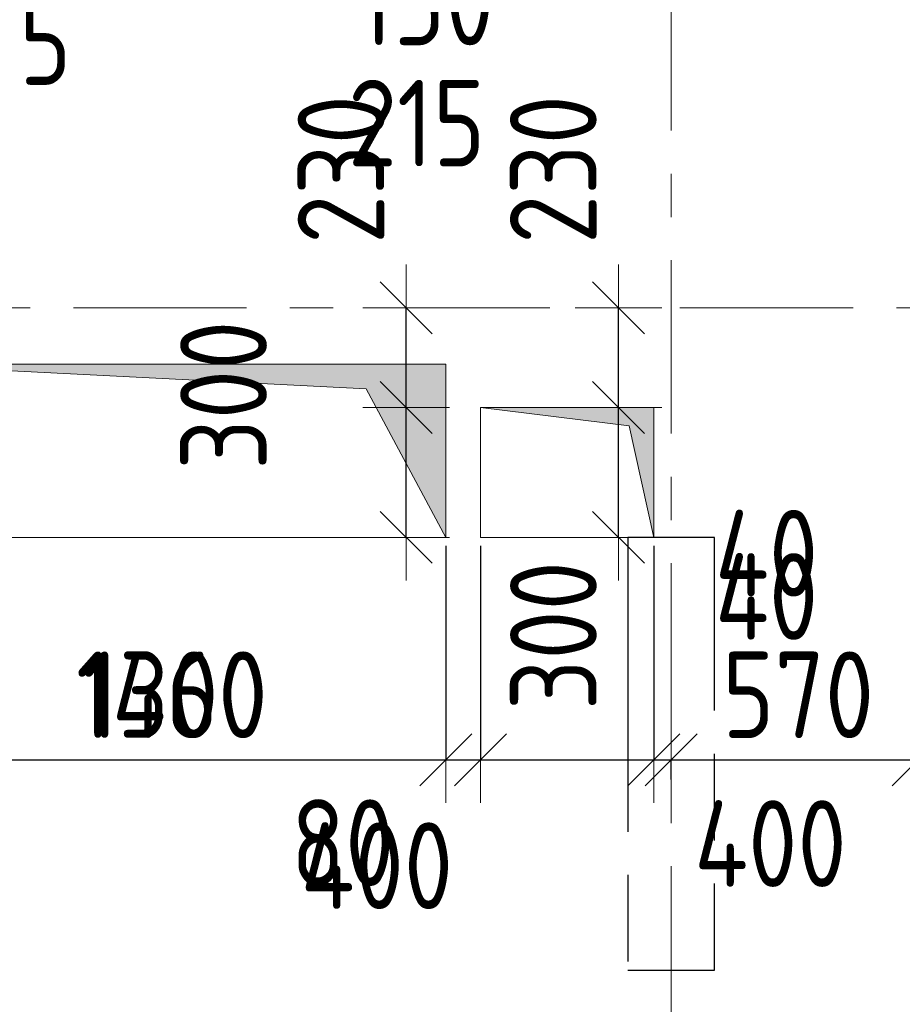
# Model space of a CAD drawing. Header units: metres. Extents: x -38 to 89, y -15 to 21.
# Tile 24 of 129: x 22.45 to 24.48, y 5.79 to 8.07. Entities that reach past the tile are written whole.
import ezdxf

# ---------------------------------------------------------------- set-up
doc = ezdxf.new("R2010")
doc.units = ezdxf.units.M
doc.header["$PDMODE"] = 65
for name, pattern in [('______11', [0.5, 0.4, -0.05, 0, -0.05]), ('______2', [0.27, 0.2, -0.07]), ('______5', [1.1, 0.8, -0.1, 0.1, -0.1])]:
    doc.linetypes.add(name, pattern=pattern)
for name, color, linetype, lineweight in [('XR$2$Осевая линия (1)', 7, '______5', 13), ('XR$3$Перекрытие (1)', 7, 'Continuous', 35), ('XR$4$Размерная линия (1)', 7, 'Continuous', 13), ('XR$5$Размерная линия (1)', 7, 'Continuous', 13)]:
    doc.layers.add(name, color=color, linetype=linetype, lineweight=lineweight)
doc.layers.add('XR$3$Макрос проема_ отверстия', color=7, linetype='Continuous', lineweight=13, true_color=0x2d2d2d)
doc.layers.add('XR$7$Стена_ бетон несущ.', color=7, linetype='Continuous', lineweight=70, true_color=0xb4b496)
doc.styles.add('ISOCPEUR', font='txt')
doc.dimstyles.new('DIMSTYLE_3', dxfattribs={"dimtxt": 0.2, "dimasz": 0.2, "dimexe": 0, "dimexo": 0, "dimgap": 0.1, "dimtad": 2, "dimdec": 0, "dimlfac": 1000, "dimrnd": 5, "dimzin": 12, "dimdsep": 46, "dimtxsty": 'ISOCPEUR', "dimblk1": 'ALL_ML_STRICH', "dimblk2": 'ALL_ML_STRICH', "dimsah": 1, "dimcen": 0, "dimclrd": 7, "dimclre": 256, "dimclrt": 7, "dimadec": 0, "dimazin": 0, "dimtfac": 1, "dimtdec": 0, "dimtix": 1, "dimtmove": 2, "dimatfit": 3, "dimfxl": 0, "dimtzin": 0, "dimlwd": 0, "dimlwe": -3, "dimarcsym": 0})
doc.dimstyles.new('DIMSTYLE_6', dxfattribs={"dimtxt": 0.2, "dimasz": 0.2, "dimexe": 0, "dimexo": 0, "dimgap": 0.1, "dimtad": 2, "dimdec": 0, "dimlfac": 1000, "dimrnd": 5, "dimzin": 12, "dimdsep": 46, "dimtxsty": 'ISOCPEUR', "dimblk1": 'ALL_ML_STRICH', "dimblk2": 'ALL_ML_STRICH', "dimsah": 1, "dimcen": 0, "dimclrd": 7, "dimclre": 256, "dimclrt": 7, "dimadec": 0, "dimazin": 0, "dimtfac": 1, "dimtdec": 0, "dimtix": 1, "dimtmove": 2, "dimatfit": 3, "dimfxl": 0, "dimtvp": 1.2, "dimtzin": 0, "dimlwd": 0, "dimlwe": -3, "dimarcsym": 0})
doc.dimstyles.new('DIMSTYLE_7', dxfattribs={"dimtxt": 0.2, "dimasz": 0.2, "dimexe": 0, "dimexo": 0, "dimgap": 0.1, "dimtad": 0, "dimdec": 0, "dimlfac": 1000, "dimrnd": 5, "dimzin": 12, "dimdsep": 46, "dimtxsty": 'ISOCPEUR', "dimblk1": 'ALL_ML_STRICH', "dimblk2": 'ALL_ML_STRICH', "dimsah": 1, "dimcen": 0, "dimclrd": 7, "dimclre": 256, "dimclrt": 7, "dimadec": 0, "dimazin": 0, "dimtfac": 1, "dimtdec": 0, "dimtix": 1, "dimtmove": 2, "dimatfit": 3, "dimfxl": 0, "dimtvp": 1.2, "dimtzin": 0, "dimlwd": 0, "dimlwe": -3, "dimarcsym": 0})

# ---------------------------------------------------------------- blocks, each defined once
blk = doc.blocks.new('Отображение проема', base_point=(-1.1579, -49.3094))
at = {"layer": 'XR$3$Макрос проема_ отверстия', "true_color": 0x000000, "transparency": 33554687}
blk.add_hatch(color=18, dxfattribs=at).paths.add_polyline_path([(-1.1579, -50.1094), (-1.0448, -49.4225), (-0.3579, -49.3094), (-1.1579, -49.3094)])
at = {"layer": 'XR$3$Макрос проема_ отверстия', "transparency": 33554687}
for p, q in [((-1.1579, -50.1094), (-1.1579, -49.3094)), ((-1.1579, -49.3094), (-0.3579, -49.3094)), ((-1.0448, -49.4225), (-0.3579, -49.3094)), ((-1.1579, -50.1094), (-1.0448, -49.4225))]:
    blk.add_line(p, q, dxfattribs=at)
blk = doc.blocks.new('ALL_ML_STRICH')
at = {"color": 0, "linetype": 'ByBlock', "lineweight": -2}
for p, q in [((0, -0.5), (0, 0.5)), ((-0.3, -0.3), (0.3, 0.3)), ((-1, 0), (0.5, 0))]:
    blk.add_line(p, q, dxfattribs=at)
blk = doc.blocks.new('*D196')
at = {"layer": 'DEFPOINTS', "color": 7, "linetype": 'Continuous', "lineweight": 13, "transparency": 33554687}
for p in [(22.7944, 9.3592), (22.5794, 9.1242), (22.7944, 8.2139)]:
    blk.add_point(p, dxfattribs=at)
at = {"layer": 'XR$4$Размерная линия (1)', "color": 9, "linetype": 'Continuous', "lineweight": -2, "true_color": 0xc7c7c7, "transparency": 33554687}
for p, q in [((22.7944, 9.3392), (22.7944, 8.2139)), ((22.5794, 9.1042), (22.5794, 8.2139))]:
    blk.add_line(p, q, dxfattribs=at)
at = {"layer": 'XR$4$Размерная линия (1)', "color": 7, "linetype": 'Continuous', "lineweight": -2, "transparency": 33554687}
blk.add_line((22.7944, 8.2139), (22.5794, 8.2139), dxfattribs=at)
at = {"layer": 'XR$4$Размерная линия (1)', "color": 7, "linetype": 'Continuous', "lineweight": 13, "transparency": 33554687, "xscale": 0.2, "yscale": 0.2, "zscale": 0.2}
for p, rotation in [((22.5794, 8.2139), 180), ((22.7944, 8.2139), 360)]:
    blk.add_blockref('ALL_ML_STRICH', p, dxfattribs=dict(at, rotation=rotation))
at = {"layer": 'XR$4$Размерная линия (1)', "color": 7, "linetype": 'Continuous', "lineweight": 13, "transparency": 33554687, "insert": (22.4069, 8.0153), "char_height": 0.2, "width": 0.5, "attachment_point": 5, "style": 'ISOCPEUR'}
blk.add_mtext('\\W0.83;\\A1;{215}', dxfattribs=at)
blk = doc.blocks.new('*D267')
at = {"layer": 'DEFPOINTS', "color": 7, "linetype": 'Continuous', "lineweight": 13, "transparency": 33554687}
for p in [(23.825, 7.17), (23.3384, 6.87), (23.8017, 6.87)]:
    blk.add_point(p, dxfattribs=at)
at = {"layer": 'XR$4$Размерная линия (1)', "color": 9, "linetype": 'Continuous', "lineweight": -2, "true_color": 0xc7c7c7, "transparency": 33554687}
for p, q in [((23.3384, 7.17), (23.3384, 7.17)), ((23.3384, 6.87), (23.3384, 6.87))]:
    blk.add_line(p, q, dxfattribs=at)
at = {"layer": 'XR$4$Размерная линия (1)', "color": 7, "linetype": 'Continuous', "lineweight": -2, "transparency": 33554687}
blk.add_line((23.3384, 6.87), (23.3384, 7.17), dxfattribs=at)
at = {"layer": 'XR$4$Размерная линия (1)', "color": 7, "linetype": 'Continuous', "lineweight": 13, "transparency": 33554687, "xscale": 0.2, "yscale": 0.2, "zscale": 0.2}
for p, rotation in [((23.3384, 7.17), 90), ((23.3384, 6.87), 270)]:
    blk.add_blockref('ALL_ML_STRICH', p, dxfattribs=dict(at, rotation=rotation))
at = {"layer": 'XR$4$Размерная линия (1)', "color": 7, "linetype": 'Continuous', "lineweight": 13, "transparency": 33554687, "insert": (22.9166, 7.1984), "char_height": 0.2, "width": 0.5, "attachment_point": 5, "rotation": 90, "style": 'ISOCPEUR'}
blk.add_mtext('\\W0.83;\\A1;{300}', dxfattribs=at)
blk = doc.blocks.new('*D268')
at = {"layer": 'DEFPOINTS', "color": 7, "linetype": 'Continuous', "lineweight": 13, "transparency": 33554687}
for p in [(23.8383, 7.4), (23.3384, 7.17), (23.825, 7.17)]:
    blk.add_point(p, dxfattribs=at)
at = {"layer": 'XR$4$Размерная линия (1)', "color": 9, "linetype": 'Continuous', "lineweight": -2, "true_color": 0xc7c7c7, "transparency": 33554687}
for p, q in [((23.3384, 7.4), (23.3384, 7.4)), ((23.3384, 7.17), (23.3384, 7.17))]:
    blk.add_line(p, q, dxfattribs=at)
at = {"layer": 'XR$4$Размерная линия (1)', "color": 7, "linetype": 'Continuous', "lineweight": -2, "transparency": 33554687}
blk.add_line((23.3384, 7.17), (23.3384, 7.4), dxfattribs=at)
at = {"layer": 'XR$4$Размерная линия (1)', "color": 7, "linetype": 'Continuous', "lineweight": 13, "transparency": 33554687, "xscale": 0.2, "yscale": 0.2, "zscale": 0.2}
for p, rotation in [((23.3384, 7.4), 90), ((23.3384, 7.17), 270)]:
    blk.add_blockref('ALL_ML_STRICH', p, dxfattribs=dict(at, rotation=rotation))
at = {"layer": 'XR$4$Размерная линия (1)', "color": 7, "linetype": 'Continuous', "lineweight": 13, "transparency": 33554687, "insert": (23.1879, 7.7197), "char_height": 0.2, "width": 0.5, "attachment_point": 5, "rotation": 90, "style": 'ISOCPEUR'}
blk.add_mtext('\\W0.83;\\A1;{230}', dxfattribs=at)
blk = doc.blocks.new('*D270')
at = {"layer": 'DEFPOINTS', "color": 7, "linetype": 'Continuous', "lineweight": 13, "transparency": 33554687}
for p in [(22.05, 6.87), (23.51, 6.87), (22.05, 6.3563)]:
    blk.add_point(p, dxfattribs=at)
at = {"layer": 'XR$4$Размерная линия (1)', "color": 9, "linetype": 'Continuous', "lineweight": -2, "true_color": 0xc7c7c7, "transparency": 33554687}
for p, q in [((22.05, 6.85), (22.05, 6.3563)), ((23.51, 6.85), (23.51, 6.3563))]:
    blk.add_line(p, q, dxfattribs=at)
at = {"layer": 'XR$4$Размерная линия (1)', "color": 7, "linetype": 'Continuous', "lineweight": -2, "transparency": 33554687}
blk.add_line((22.05, 6.3563), (23.51, 6.3563), dxfattribs=at)
at = {"layer": 'XR$4$Размерная линия (1)', "color": 7, "linetype": 'Continuous', "lineweight": 13, "transparency": 33554687, "xscale": 0.2, "yscale": 0.2, "zscale": 0.2, "rotation": 180}
blk.add_blockref('ALL_ML_STRICH', (22.05, 6.3563), dxfattribs=at)
at = {"layer": 'XR$4$Размерная линия (1)', "color": 7, "linetype": 'Continuous', "lineweight": 13, "transparency": 33554687, "xscale": 0.2, "yscale": 0.2, "zscale": 0.2}
blk.add_blockref('ALL_ML_STRICH', (23.51, 6.3563), dxfattribs=at)
at = {"layer": 'XR$4$Размерная линия (1)', "color": 7, "linetype": 'Continuous', "lineweight": 13, "transparency": 33554687, "insert": (22.7967, 6.5063), "char_height": 0.2, "width": 0.666667, "attachment_point": 5, "style": 'ISOCPEUR'}
blk.add_mtext('\\W0.83;\\A1;{1460}', dxfattribs=at)
blk = doc.blocks.new('*D271')
at = {"layer": 'DEFPOINTS', "color": 7, "linetype": 'Continuous', "lineweight": 13, "transparency": 33554687}
for p in [(23.51, 6.87), (23.91, 6.87), (23.51, 6.3563)]:
    blk.add_point(p, dxfattribs=at)
at = {"layer": 'XR$4$Размерная линия (1)', "color": 9, "linetype": 'Continuous', "lineweight": -2, "true_color": 0xc7c7c7, "transparency": 33554687}
for p, q in [((23.51, 6.85), (23.51, 6.3563)), ((23.91, 6.85), (23.91, 6.3563))]:
    blk.add_line(p, q, dxfattribs=at)
at = {"layer": 'XR$4$Размерная линия (1)', "color": 7, "linetype": 'Continuous', "lineweight": -2, "transparency": 33554687}
blk.add_line((23.51, 6.3563), (23.91, 6.3563), dxfattribs=at)
at = {"layer": 'XR$4$Размерная линия (1)', "color": 7, "linetype": 'Continuous', "lineweight": 13, "transparency": 33554687, "xscale": 0.2, "yscale": 0.2, "zscale": 0.2, "rotation": 180}
blk.add_blockref('ALL_ML_STRICH', (23.51, 6.3563), dxfattribs=at)
at = {"layer": 'XR$4$Размерная линия (1)', "color": 7, "linetype": 'Continuous', "lineweight": 13, "transparency": 33554687, "xscale": 0.2, "yscale": 0.2, "zscale": 0.2}
blk.add_blockref('ALL_ML_STRICH', (23.91, 6.3563), dxfattribs=at)
at = {"layer": 'XR$4$Размерная линия (1)', "color": 7, "linetype": 'Continuous', "lineweight": 13, "transparency": 33554687, "insert": (23.2706, 6.1114), "char_height": 0.2, "width": 0.5, "attachment_point": 5, "style": 'ISOCPEUR'}
blk.add_mtext('\\W0.83;\\A1;{400}', dxfattribs=at)
blk = doc.blocks.new('*D272')
at = {"layer": 'DEFPOINTS', "color": 7, "linetype": 'Continuous', "lineweight": 13, "transparency": 33554687}
for p in [(23.91, 6.87), (23.91, 6.3563), (23.95, 6.3302)]:
    blk.add_point(p, dxfattribs=at)
at = {"layer": 'XR$4$Размерная линия (1)', "color": 9, "linetype": 'Continuous', "lineweight": -2, "true_color": 0xc7c7c7, "transparency": 33554687}
for p, q in [((23.91, 6.85), (23.91, 6.3563)), ((23.95, 6.3102), (23.95, 6.3563))]:
    blk.add_line(p, q, dxfattribs=at)
at = {"layer": 'XR$4$Размерная линия (1)', "color": 7, "linetype": 'Continuous', "lineweight": -2, "transparency": 33554687}
blk.add_line((23.91, 6.3563), (23.95, 6.3563), dxfattribs=at)
at = {"layer": 'XR$4$Размерная линия (1)', "color": 7, "linetype": 'Continuous', "lineweight": 13, "transparency": 33554687, "xscale": 0.2, "yscale": 0.2, "zscale": 0.2}
blk.add_blockref('ALL_ML_STRICH', (23.95, 6.3563), dxfattribs=at)
at = {"layer": 'XR$4$Размерная линия (1)', "color": 7, "linetype": 'Continuous', "lineweight": 13, "transparency": 33554687, "xscale": 0.2, "yscale": 0.2, "zscale": 0.2, "rotation": 180}
blk.add_blockref('ALL_ML_STRICH', (23.91, 6.3563), dxfattribs=at)
at = {"layer": 'XR$4$Размерная линия (1)', "color": 7, "linetype": 'Continuous', "lineweight": 13, "transparency": 33554687, "insert": (24.1704, 6.7334), "char_height": 0.2, "width": 0.333333, "attachment_point": 5, "style": 'ISOCPEUR'}
blk.add_mtext('\\W0.83;\\A1;{40}', dxfattribs=at)
blk = doc.blocks.new('*D273')
at = {"layer": 'DEFPOINTS', "color": 7, "linetype": 'Continuous', "lineweight": 13, "transparency": 33554687}
for p in [(25.8501, 6.8699), (23.95, 6.3563), (23.95, 6.3302)]:
    blk.add_point(p, dxfattribs=at)
at = {"layer": 'XR$4$Размерная линия (1)', "color": 9, "linetype": 'Continuous', "lineweight": -2, "true_color": 0xc7c7c7, "transparency": 33554687}
for p, q in [((25.8501, 6.8499), (25.8501, 6.3563)), ((23.95, 6.3102), (23.95, 6.3563))]:
    blk.add_line(p, q, dxfattribs=at)
at = {"layer": 'XR$4$Размерная линия (1)', "color": 7, "linetype": 'Continuous', "lineweight": -2, "transparency": 33554687}
blk.add_line((23.95, 6.3563), (25.8501, 6.3563), dxfattribs=at)
at = {"layer": 'XR$4$Размерная линия (1)', "color": 7, "linetype": 'Continuous', "lineweight": 13, "transparency": 33554687, "xscale": 0.2, "yscale": 0.2, "zscale": 0.2, "rotation": 180}
blk.add_blockref('ALL_ML_STRICH', (23.95, 6.3563), dxfattribs=at)
at = {"layer": 'XR$4$Размерная линия (1)', "color": 7, "linetype": 'Continuous', "lineweight": 13, "transparency": 33554687, "xscale": 0.2, "yscale": 0.2, "zscale": 0.2}
blk.add_blockref('ALL_ML_STRICH', (25.8501, 6.3563), dxfattribs=at)
at = {"layer": 'XR$4$Размерная линия (1)', "color": 7, "linetype": 'Continuous', "lineweight": 13, "transparency": 33554687, "insert": (24.925, 6.5063), "char_height": 0.2, "width": 0.666667, "attachment_point": 5, "style": 'ISOCPEUR'}
blk.add_mtext('\\W0.83;\\A1;{1900}', dxfattribs=at)
blk = doc.blocks.new('*D427')
at = {"layer": 'DEFPOINTS', "color": 7, "linetype": 'Continuous', "lineweight": 13, "transparency": 33554687}
for p in [(22.13, 6.87), (23.43, 6.87), (22.13, 6.3563)]:
    blk.add_point(p, dxfattribs=at)
at = {"layer": 'XR$5$Размерная линия (1)', "color": 9, "linetype": 'Continuous', "lineweight": -2, "true_color": 0xc7c7c7, "transparency": 33554687}
for p, q in [((22.13, 6.85), (22.13, 6.3563)), ((23.43, 6.85), (23.43, 6.3563))]:
    blk.add_line(p, q, dxfattribs=at)
at = {"layer": 'XR$5$Размерная линия (1)', "color": 7, "linetype": 'Continuous', "lineweight": -2, "transparency": 33554687}
blk.add_line((22.13, 6.3563), (23.43, 6.3563), dxfattribs=at)
at = {"layer": 'XR$5$Размерная линия (1)', "color": 7, "linetype": 'Continuous', "lineweight": 13, "transparency": 33554687, "xscale": 0.2, "yscale": 0.2, "zscale": 0.2, "rotation": 180}
blk.add_blockref('ALL_ML_STRICH', (22.13, 6.3563), dxfattribs=at)
at = {"layer": 'XR$5$Размерная линия (1)', "color": 7, "linetype": 'Continuous', "lineweight": 13, "transparency": 33554687, "xscale": 0.2, "yscale": 0.2, "zscale": 0.2}
blk.add_blockref('ALL_ML_STRICH', (23.43, 6.3563), dxfattribs=at)
at = {"layer": 'XR$5$Размерная линия (1)', "color": 7, "linetype": 'Continuous', "lineweight": 13, "transparency": 33554687, "insert": (22.805, 6.5063), "char_height": 0.2, "width": 0.666667, "attachment_point": 5, "style": 'ISOCPEUR'}
blk.add_mtext('\\W0.83;\\A1;{1300}', dxfattribs=at)
blk = doc.blocks.new('*D428')
at = {"layer": 'DEFPOINTS', "color": 7, "linetype": 'Continuous', "lineweight": 13, "transparency": 33554687}
for p in [(23.43, 6.87), (23.51, 6.87), (23.43, 6.3563)]:
    blk.add_point(p, dxfattribs=at)
at = {"layer": 'XR$5$Размерная линия (1)', "color": 9, "linetype": 'Continuous', "lineweight": -2, "true_color": 0xc7c7c7, "transparency": 33554687}
for p, q in [((23.43, 6.85), (23.43, 6.3563)), ((23.51, 6.85), (23.51, 6.3563))]:
    blk.add_line(p, q, dxfattribs=at)
at = {"layer": 'XR$5$Размерная линия (1)', "color": 7, "linetype": 'Continuous', "lineweight": -2, "transparency": 33554687}
blk.add_line((23.43, 6.3563), (23.51, 6.3563), dxfattribs=at)
at = {"layer": 'XR$5$Размерная линия (1)', "color": 7, "linetype": 'Continuous', "lineweight": 13, "transparency": 33554687, "xscale": 0.2, "yscale": 0.2, "zscale": 0.2}
blk.add_blockref('ALL_ML_STRICH', (23.51, 6.3563), dxfattribs=at)
at = {"layer": 'XR$5$Размерная линия (1)', "color": 7, "linetype": 'Continuous', "lineweight": 13, "transparency": 33554687, "xscale": 0.2, "yscale": 0.2, "zscale": 0.2, "rotation": 180}
blk.add_blockref('ALL_ML_STRICH', (23.43, 6.3563), dxfattribs=at)
at = {"layer": 'XR$5$Размерная линия (1)', "color": 7, "linetype": 'Continuous', "lineweight": 13, "transparency": 33554687, "insert": (23.1917, 6.1645), "char_height": 0.2, "width": 0.333333, "attachment_point": 5, "style": 'ISOCPEUR'}
blk.add_mtext('\\W0.83;\\A1;{80}', dxfattribs=at)
blk = doc.blocks.new('*D429')
at = {"layer": 'DEFPOINTS', "color": 7, "linetype": 'Continuous', "lineweight": 13, "transparency": 33554687}
for p in [(23.51, 6.87), (23.91, 6.87), (23.51, 6.3563)]:
    blk.add_point(p, dxfattribs=at)
at = {"layer": 'XR$5$Размерная линия (1)', "color": 9, "linetype": 'Continuous', "lineweight": -2, "true_color": 0xc7c7c7, "transparency": 33554687}
for p, q in [((23.51, 6.85), (23.51, 6.3563)), ((23.91, 6.85), (23.91, 6.3563))]:
    blk.add_line(p, q, dxfattribs=at)
at = {"layer": 'XR$5$Размерная линия (1)', "color": 7, "linetype": 'Continuous', "lineweight": -2, "transparency": 33554687}
blk.add_line((23.51, 6.3563), (23.91, 6.3563), dxfattribs=at)
at = {"layer": 'XR$5$Размерная линия (1)', "color": 7, "linetype": 'Continuous', "lineweight": 13, "transparency": 33554687, "xscale": 0.2, "yscale": 0.2, "zscale": 0.2, "rotation": 180}
blk.add_blockref('ALL_ML_STRICH', (23.51, 6.3563), dxfattribs=at)
at = {"layer": 'XR$5$Размерная линия (1)', "color": 7, "linetype": 'Continuous', "lineweight": 13, "transparency": 33554687, "xscale": 0.2, "yscale": 0.2, "zscale": 0.2}
blk.add_blockref('ALL_ML_STRICH', (23.91, 6.3563), dxfattribs=at)
at = {"layer": 'XR$5$Размерная линия (1)', "color": 7, "linetype": 'Continuous', "lineweight": 13, "transparency": 33554687, "insert": (24.1792, 6.1625), "char_height": 0.2, "width": 0.5, "attachment_point": 5, "style": 'ISOCPEUR'}
blk.add_mtext('\\W0.83;\\A1;{400}', dxfattribs=at)
blk = doc.blocks.new('*D430')
at = {"layer": 'DEFPOINTS', "color": 7, "linetype": 'Continuous', "lineweight": 13, "transparency": 33554687}
for p in [(23.91, 6.87), (23.91, 6.3563), (23.95, 6.3302)]:
    blk.add_point(p, dxfattribs=at)
at = {"layer": 'XR$5$Размерная линия (1)', "color": 9, "linetype": 'Continuous', "lineweight": -2, "true_color": 0xc7c7c7, "transparency": 33554687}
for p, q in [((23.91, 6.85), (23.91, 6.3563)), ((23.95, 6.3102), (23.95, 6.3563))]:
    blk.add_line(p, q, dxfattribs=at)
at = {"layer": 'XR$5$Размерная линия (1)', "color": 7, "linetype": 'Continuous', "lineweight": -2, "transparency": 33554687}
blk.add_line((23.91, 6.3563), (23.95, 6.3563), dxfattribs=at)
at = {"layer": 'XR$5$Размерная линия (1)', "color": 7, "linetype": 'Continuous', "lineweight": 13, "transparency": 33554687, "xscale": 0.2, "yscale": 0.2, "zscale": 0.2}
blk.add_blockref('ALL_ML_STRICH', (23.95, 6.3563), dxfattribs=at)
at = {"layer": 'XR$5$Размерная линия (1)', "color": 7, "linetype": 'Continuous', "lineweight": 13, "transparency": 33554687, "xscale": 0.2, "yscale": 0.2, "zscale": 0.2, "rotation": 180}
blk.add_blockref('ALL_ML_STRICH', (23.91, 6.3563), dxfattribs=at)
at = {"layer": 'XR$5$Размерная линия (1)', "color": 7, "linetype": 'Continuous', "lineweight": 13, "transparency": 33554687, "insert": (24.1704, 6.8334), "char_height": 0.2, "width": 0.333333, "attachment_point": 5, "style": 'ISOCPEUR'}
blk.add_mtext('\\W0.83;\\A1;{40}', dxfattribs=at)
blk = doc.blocks.new('*D431')
at = {"layer": 'DEFPOINTS', "color": 7, "linetype": 'Continuous', "lineweight": 13, "transparency": 33554687}
for p in [(24.52, 6.87), (23.95, 6.3563), (23.95, 6.3302)]:
    blk.add_point(p, dxfattribs=at)
at = {"layer": 'XR$5$Размерная линия (1)', "color": 9, "linetype": 'Continuous', "lineweight": -2, "true_color": 0xc7c7c7, "transparency": 33554687}
for p, q in [((24.52, 6.85), (24.52, 6.3563)), ((23.95, 6.3102), (23.95, 6.3563))]:
    blk.add_line(p, q, dxfattribs=at)
at = {"layer": 'XR$5$Размерная линия (1)', "color": 7, "linetype": 'Continuous', "lineweight": -2, "transparency": 33554687}
blk.add_line((23.95, 6.3563), (24.52, 6.3563), dxfattribs=at)
at = {"layer": 'XR$5$Размерная линия (1)', "color": 7, "linetype": 'Continuous', "lineweight": 13, "transparency": 33554687, "xscale": 0.2, "yscale": 0.2, "zscale": 0.2, "rotation": 180}
blk.add_blockref('ALL_ML_STRICH', (23.95, 6.3563), dxfattribs=at)
at = {"layer": 'XR$5$Размерная линия (1)', "color": 7, "linetype": 'Continuous', "lineweight": 13, "transparency": 33554687, "xscale": 0.2, "yscale": 0.2, "zscale": 0.2}
blk.add_blockref('ALL_ML_STRICH', (24.52, 6.3563), dxfattribs=at)
at = {"layer": 'XR$5$Размерная линия (1)', "color": 7, "linetype": 'Continuous', "lineweight": 13, "transparency": 33554687, "insert": (24.2433, 6.5063), "char_height": 0.2, "width": 0.5, "attachment_point": 5, "style": 'ISOCPEUR'}
blk.add_mtext('\\W0.83;\\A1;{570}', dxfattribs=at)
blk = doc.blocks.new('*D432')
at = {"layer": 'DEFPOINTS', "color": 7, "linetype": 'Continuous', "lineweight": 13, "transparency": 33554687}
for p in [(24.52, 6.87), (25.77, 6.87), (24.52, 6.3563)]:
    blk.add_point(p, dxfattribs=at)
at = {"layer": 'XR$5$Размерная линия (1)', "color": 9, "linetype": 'Continuous', "lineweight": -2, "true_color": 0xc7c7c7, "transparency": 33554687}
for p, q in [((24.52, 6.85), (24.52, 6.3563)), ((25.77, 6.85), (25.77, 6.3563))]:
    blk.add_line(p, q, dxfattribs=at)
at = {"layer": 'XR$5$Размерная линия (1)', "color": 7, "linetype": 'Continuous', "lineweight": -2, "transparency": 33554687}
blk.add_line((24.52, 6.3563), (25.77, 6.3563), dxfattribs=at)
at = {"layer": 'XR$5$Размерная линия (1)', "color": 7, "linetype": 'Continuous', "lineweight": 13, "transparency": 33554687, "xscale": 0.2, "yscale": 0.2, "zscale": 0.2, "rotation": 180}
blk.add_blockref('ALL_ML_STRICH', (24.52, 6.3563), dxfattribs=at)
at = {"layer": 'XR$5$Размерная линия (1)', "color": 7, "linetype": 'Continuous', "lineweight": 13, "transparency": 33554687, "xscale": 0.2, "yscale": 0.2, "zscale": 0.2}
blk.add_blockref('ALL_ML_STRICH', (25.77, 6.3563), dxfattribs=at)
at = {"layer": 'XR$5$Размерная линия (1)', "color": 7, "linetype": 'Continuous', "lineweight": 13, "transparency": 33554687, "insert": (25.17, 6.5063), "char_height": 0.2, "width": 0.666667, "attachment_point": 5, "style": 'ISOCPEUR'}
blk.add_mtext('\\W0.83;\\A1;{1250}', dxfattribs=at)
blk = doc.blocks.new('*D437')
at = {"layer": 'DEFPOINTS', "color": 7, "linetype": 'Continuous', "lineweight": 13, "transparency": 33554687}
for p in [(23.825, 7.17), (23.8017, 6.87), (23.8284, 6.87)]:
    blk.add_point(p, dxfattribs=at)
at = {"layer": 'XR$5$Размерная линия (1)', "color": 9, "linetype": 'Continuous', "lineweight": -2, "true_color": 0xc7c7c7, "transparency": 33554687}
for p, q in [((23.8284, 7.17), (23.8284, 7.17)), ((23.8284, 6.87), (23.8284, 6.87))]:
    blk.add_line(p, q, dxfattribs=at)
at = {"layer": 'XR$5$Размерная линия (1)', "color": 7, "linetype": 'Continuous', "lineweight": -2, "transparency": 33554687}
blk.add_line((23.8284, 6.87), (23.8284, 7.17), dxfattribs=at)
at = {"layer": 'XR$5$Размерная линия (1)', "color": 7, "linetype": 'Continuous', "lineweight": 13, "transparency": 33554687, "xscale": 0.2, "yscale": 0.2, "zscale": 0.2}
for p, rotation in [((23.8284, 7.17), 90), ((23.8284, 6.87), 270)]:
    blk.add_blockref('ALL_ML_STRICH', p, dxfattribs=dict(at, rotation=rotation))
at = {"layer": 'XR$5$Размерная линия (1)', "color": 7, "linetype": 'Continuous', "lineweight": 13, "transparency": 33554687, "insert": (23.6782, 6.6429), "char_height": 0.2, "width": 0.5, "attachment_point": 5, "rotation": 90, "style": 'ISOCPEUR'}
blk.add_mtext('\\W0.83;\\A1;{300}', dxfattribs=at)
blk = doc.blocks.new('*D438')
at = {"layer": 'DEFPOINTS', "color": 7, "linetype": 'Continuous', "lineweight": 13, "transparency": 33554687}
for p in [(23.8383, 7.4), (23.825, 7.17), (23.8284, 7.17)]:
    blk.add_point(p, dxfattribs=at)
at = {"layer": 'XR$5$Размерная линия (1)', "color": 9, "linetype": 'Continuous', "lineweight": -2, "true_color": 0xc7c7c7, "transparency": 33554687}
for p, q in [((23.8284, 7.4), (23.8284, 7.4)), ((23.8284, 7.17), (23.8284, 7.17))]:
    blk.add_line(p, q, dxfattribs=at)
at = {"layer": 'XR$5$Размерная линия (1)', "color": 7, "linetype": 'Continuous', "lineweight": -2, "transparency": 33554687}
blk.add_line((23.8284, 7.17), (23.8284, 7.4), dxfattribs=at)
at = {"layer": 'XR$5$Размерная линия (1)', "color": 7, "linetype": 'Continuous', "lineweight": 13, "transparency": 33554687, "xscale": 0.2, "yscale": 0.2, "zscale": 0.2}
for p, rotation in [((23.8284, 7.4), 90), ((23.8284, 7.17), 270)]:
    blk.add_blockref('ALL_ML_STRICH', p, dxfattribs=dict(at, rotation=rotation))
at = {"layer": 'XR$5$Размерная линия (1)', "color": 7, "linetype": 'Continuous', "lineweight": 13, "transparency": 33554687, "insert": (23.6779, 7.7197), "char_height": 0.2, "width": 0.5, "attachment_point": 5, "rotation": 90, "style": 'ISOCPEUR'}
blk.add_mtext('\\W0.83;\\A1;{230}', dxfattribs=at)
blk = doc.blocks.new('*D526')
at = {"layer": 'DEFPOINTS', "color": 7, "linetype": 'Continuous', "lineweight": 13, "transparency": 33554687}
for p in [(23.2959, 9.3592), (23.4459, 9.3592), (23.4459, 8.3046)]:
    blk.add_point(p, dxfattribs=at)
at = {"layer": 'XR$5$Размерная линия (1)', "color": 9, "linetype": 'Continuous', "lineweight": -2, "true_color": 0xc7c7c7, "transparency": 33554687}
for p, q in [((23.2959, 9.3392), (23.2959, 8.3046)), ((23.4459, 9.3392), (23.4459, 8.3046))]:
    blk.add_line(p, q, dxfattribs=at)
at = {"layer": 'XR$5$Размерная линия (1)', "color": 7, "linetype": 'Continuous', "lineweight": -2, "transparency": 33554687}
blk.add_line((23.4459, 8.3046), (23.2959, 8.3046), dxfattribs=at)
at = {"layer": 'XR$5$Размерная линия (1)', "color": 7, "linetype": 'Continuous', "lineweight": 13, "transparency": 33554687, "xscale": 0.2, "yscale": 0.2, "zscale": 0.2}
for p, rotation in [((23.2959, 8.3046), 180), ((23.4459, 8.3046), 360)]:
    blk.add_blockref('ALL_ML_STRICH', p, dxfattribs=dict(at, rotation=rotation))
at = {"layer": 'XR$5$Размерная линия (1)', "color": 7, "linetype": 'Continuous', "lineweight": 13, "transparency": 33554687, "insert": (23.3832, 8.1069), "char_height": 0.2, "width": 0.5, "attachment_point": 5, "style": 'ISOCPEUR'}
blk.add_mtext('\\W0.83;\\A1;{150}', dxfattribs=at)
blk = doc.blocks.new('*D528')
at = {"layer": 'DEFPOINTS', "color": 7, "linetype": 'Continuous', "lineweight": 13, "transparency": 33554687}
for p in [(22.7944, 9.3592), (22.5806, 9.1192), (22.7944, 8.3046)]:
    blk.add_point(p, dxfattribs=at)
at = {"layer": 'XR$5$Размерная линия (1)', "color": 9, "linetype": 'Continuous', "lineweight": -2, "true_color": 0xc7c7c7, "transparency": 33554687}
for p, q in [((22.7944, 9.3392), (22.7944, 8.3046)), ((22.5806, 9.0992), (22.5806, 8.3046))]:
    blk.add_line(p, q, dxfattribs=at)
at = {"layer": 'XR$5$Размерная линия (1)', "color": 7, "linetype": 'Continuous', "lineweight": -2, "transparency": 33554687}
blk.add_line((22.7944, 8.3046), (22.5806, 8.3046), dxfattribs=at)
at = {"layer": 'XR$5$Размерная линия (1)', "color": 7, "linetype": 'Continuous', "lineweight": 13, "transparency": 33554687, "xscale": 0.2, "yscale": 0.2, "zscale": 0.2}
for p, rotation in [((22.5806, 8.3046), 180), ((22.7944, 8.3046), 360)]:
    blk.add_blockref('ALL_ML_STRICH', p, dxfattribs=dict(at, rotation=rotation))
at = {"layer": 'XR$5$Размерная линия (1)', "color": 7, "linetype": 'Continuous', "lineweight": 13, "transparency": 33554687, "insert": (23.3625, 7.8269), "char_height": 0.2, "width": 0.5, "attachment_point": 5, "style": 'ISOCPEUR'}
blk.add_mtext('\\W0.83;\\A1;{215}', dxfattribs=at)

msp = doc.modelspace()

# ---------------------------------------------------------------- linework, layer by layer
at = {"layer": 'XR$2$Осевая линия (1)', "color": 253, "linetype": '______11', "lineweight": 13, "true_color": 0xa0a0a0, "transparency": 33554687}
for p, q in [((23.95, -3.39), (23.95, 8.13)), ((-2.63, 7.4), (62.6, 7.4))]:
    msp.add_line(p, q, dxfattribs=at)
at = {"layer": 'XR$3$Перекрытие (1)', "color": 7, "linetype": 'Continuous', "lineweight": 13, "transparency": 33554687}
for p, q in [((23.43, 7.27), (22.13, 7.27)), ((23.43, 6.87), (23.43, 7.27)), ((23.91, 7.17), (23.51, 7.17)), ((23.51, 7.17), (23.51, 6.87)), ((23.91, 6.87), (23.91, 7.17)), ((22.13, 6.87), (23.43, 6.87)), ((23.51, 6.87), (23.91, 6.87))]:
    msp.add_line(p, q, dxfattribs=at)
at = {"layer": 'XR$7$Стена_ бетон несущ.', "color": 253, "linetype": '______2', "lineweight": -3, "true_color": 0xa0a0a0, "transparency": 33554687}
for p, q in [((24.05, 6.87), (23.85, 6.87)), ((23.85, 6.87), (23.85, 6.67)), ((24.05, 6.67), (24.05, 6.87)), ((23.85, 6.67), (23.85, 6.47)), ((24.05, 5.87), (24.05, 6.67)), ((23.85, 6.47), (23.85, 6.39)), ((23.85, 6.39), (23.85, 5.87)), ((23.85, 5.87), (24.05, 5.87))]:
    msp.add_line(p, q, dxfattribs=at)

# ---------------------------------------------------------------- block references
at = {"layer": 'XR$3$Макрос проема_ отверстия', "transparency": 33554687, "xscale": 0.4999999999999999, "yscale": 1.625, "rotation": 270}
msp.add_blockref('Отображение проема', (23.43, 7.27), dxfattribs=at)
at = {"layer": 'XR$3$Макрос проема_ отверстия', "transparency": 33554687, "xscale": -0.5000000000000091, "yscale": 0.3750000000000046}
msp.add_blockref('Отображение проема', (23.91, 7.17), dxfattribs=at)

# ---------------------------------------------------------------- dimensions: what is measured, and where the dimension line sits
at = {"layer": 'XR$4$Размерная линия (1)', "color": 7, "linetype": 'Continuous', "lineweight": 13, "transparency": 33554687}
for base, p1, p2, angle, picture, middle in [((22.5794, 8.2139), (22.7944, 9.3392), (22.5794, 9.1042), 180, '*D196', (22.4069, 8.0153)), ((23.3384, 7.4), (23.3384, 7.17), (23.3384, 7.4), 90, '*D268', (23.1879, 7.7197)), ((23.3384, 7.17), (23.3384, 6.87), (23.3384, 7.17), 90, '*D267', (22.9166, 7.1984))]:
    dim = msp.add_linear_dim(base=base, p1=p1, p2=p2, angle=angle, dimstyle='DIMSTYLE_6', override={"dimpost": '<>', "dimclrd": 7, "dimclre": 9, "dimclrt": 7, "dimlwd": 0, "dimlwe": 65533}, dxfattribs=at)
    dim.commit()
    dim.dimension.update_dxf_attribs({"geometry": picture, "text_midpoint": middle, "dimtype": 160})
for base, p1, p2, dimstyle, picture, middle in [((23.51, 6.3563), (22.05, 6.85), (23.51, 6.85), 'DIMSTYLE_3', '*D270', (22.7967, 6.5063)), ((23.91, 6.3563), (23.51, 6.85), (23.91, 6.85), 'DIMSTYLE_7', '*D271', (23.2706, 6.1114)), ((23.95, 6.3563), (23.91, 6.85), (23.95, 6.3102), 'DIMSTYLE_6', '*D272', (24.1704, 6.7334)), ((25.8501, 6.3563), (23.95, 6.3102), (25.8501, 6.8499), 'DIMSTYLE_3', '*D273', (24.925, 6.5063))]:
    dim = msp.add_linear_dim(base=base, p1=p1, p2=p2, dimstyle=dimstyle, override={"dimpost": '<>', "dimclrd": 7, "dimclre": 9, "dimclrt": 7, "dimlwd": 0, "dimlwe": 65533}, dxfattribs=at)
    dim.commit()
    dim.dimension.update_dxf_attribs({"geometry": picture, "text_midpoint": middle, "dimtype": 160})
at = {"layer": 'XR$5$Размерная линия (1)', "color": 7, "linetype": 'Continuous', "lineweight": 13, "transparency": 33554687}
for base, p1, p2, angle, picture, middle in [((22.5806, 8.3046), (22.7944, 9.3392), (22.5806, 9.0992), 180, '*D528', (23.3625, 7.8269)), ((23.2959, 8.3046), (23.4459, 9.3392), (23.2959, 9.3392), 180, '*D526', (23.3832, 8.1069)), ((23.8284, 7.4), (23.8284, 7.17), (23.8284, 7.4), 90, '*D438', (23.6779, 7.7197)), ((23.8284, 7.17), (23.8284, 6.87), (23.8284, 7.17), 90, '*D437', (23.6782, 6.6429))]:
    dim = msp.add_linear_dim(base=base, p1=p1, p2=p2, angle=angle, dimstyle='DIMSTYLE_6', override={"dimpost": '<>', "dimclrd": 7, "dimclre": 9, "dimclrt": 7, "dimlwd": 0, "dimlwe": 65533}, dxfattribs=at)
    dim.commit()
    dim.dimension.update_dxf_attribs({"geometry": picture, "text_midpoint": middle, "dimtype": 160})
for base, p1, p2, dimstyle, picture, middle in [((23.95, 6.3563), (23.91, 6.85), (23.95, 6.3102), 'DIMSTYLE_6', '*D430', (24.1704, 6.8334)), ((23.43, 6.3563), (22.13, 6.85), (23.43, 6.85), 'DIMSTYLE_3', '*D427', (22.805, 6.5063)), ((23.51, 6.3563), (23.43, 6.85), (23.51, 6.85), 'DIMSTYLE_7', '*D428', (23.1917, 6.1645)), ((23.91, 6.3563), (23.51, 6.85), (23.91, 6.85), 'DIMSTYLE_7', '*D429', (24.1792, 6.1625)), ((24.52, 6.3563), (23.95, 6.3102), (24.52, 6.85), 'DIMSTYLE_3', '*D431', (24.2433, 6.5063)), ((25.77, 6.3563), (24.52, 6.85), (25.77, 6.85), 'DIMSTYLE_3', '*D432', (25.17, 6.5063))]:
    dim = msp.add_linear_dim(base=base, p1=p1, p2=p2, dimstyle=dimstyle, override={"dimpost": '<>', "dimclrd": 7, "dimclre": 9, "dimclrt": 7, "dimlwd": 0, "dimlwe": 65533}, dxfattribs=at)
    dim.commit()
    dim.dimension.update_dxf_attribs({"geometry": picture, "text_midpoint": middle, "dimtype": 160})

doc.saveas('drawing.dxf')
